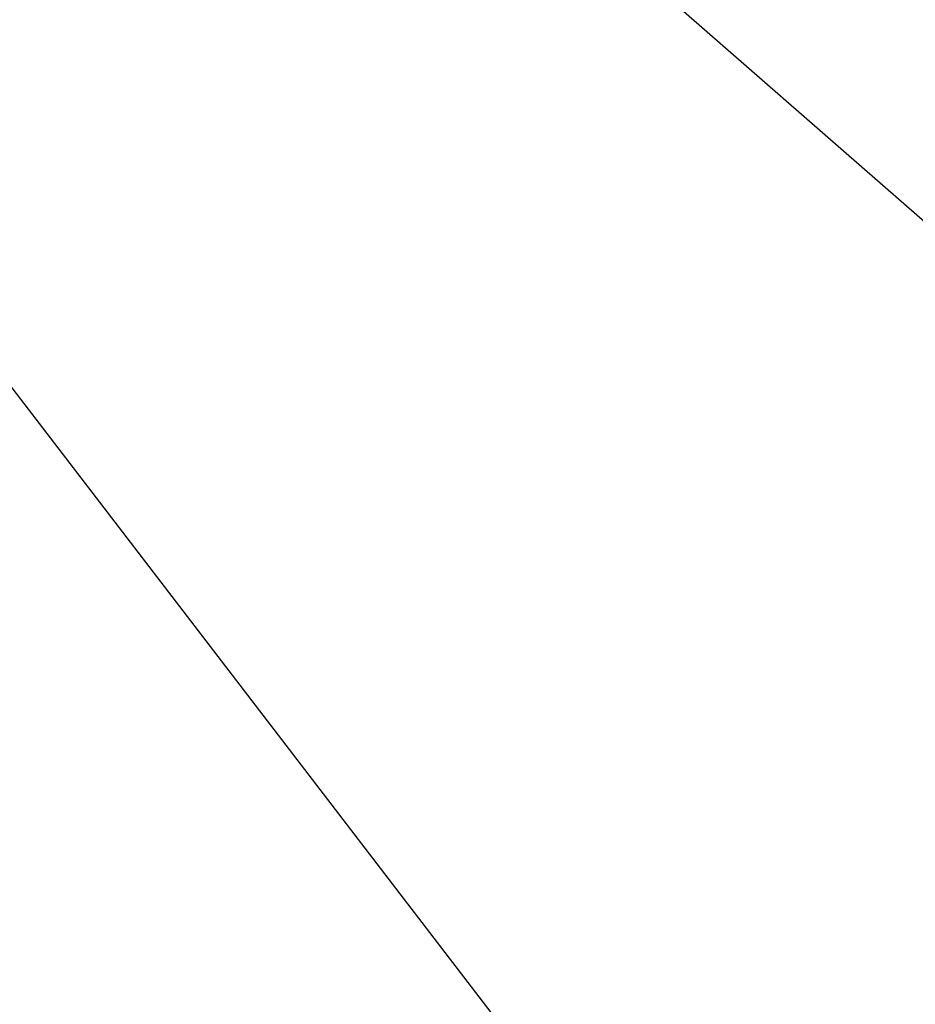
# Model space of a CAD drawing. Extents: x 0 to 457, y -4 to 453.
# Tile 121 of 256: x 129.6162 to 129.684, y 126.9883 to 127.0628. Entities that reach past the tile are written whole.
import ezdxf

# ---------------------------------------------------------------- set-up
doc = ezdxf.new("R2010")
doc.units = 0
doc.layers.get('0').update_dxf_attribs({"color": 13, "linetype": 'CONTINUOUS'})

# ---------------------------------------------------------------- blocks, each defined once
blk = doc.blocks.new('GROUP_16')
blk.add_line((47.00575, 60.93905, 7.58108), (41.32411, 62.05683, 7.58108))
mesh = blk.add_polyface()
corners = [(41.52687, 65.25298, 8.818), (47.19125, 61.48931, 6.76144), (41.36087, 62.63635, 6.76144), (48.02883, 63.97382, 8.818)]
mesh.append_faces([[corners[k] for k in face] for face in [(0, 1, 2), (1, 0, 3)]], dxfattribs={"vtx0": -1})
mesh = blk.add_polyface()
corners = [(47.19125, 61.48931, 6.76144), (50.99628, 56.57239, 5), (46.30884, 58.87179, 5), (52.5261, 58.87234, 6.76144)]
mesh.append_faces([[corners[k] for k in face] for face in [(0, 1, 2), (1, 0, 3)]], dxfattribs={"vtx0": -1})
blk = doc.blocks.new('GROUP_17')
mesh = blk.add_polyface()
corners = [(21.35383, 41.93296, 10), (25.06012, 35.0888, 10), (20.97068, 35.89333, 10), (26.99338, 40.82347, 10)]
mesh.append_faces([[corners[k] for k in face] for face in [(0, 1, 2), (1, 0, 3)]], dxfattribs={"vtx0": -1})
mesh = blk.add_polyface()
corners = [(26.34896, 38.91191, 15), (21.35383, 41.93296, 15), (21.22611, 39.91975, 15), (26.99338, 40.82347, 15)]
mesh.append_faces([[corners[k] for k in face] for face in [(0, 1, 2), (1, 0, 3)]], dxfattribs={"vtx0": -1})
mesh = blk.add_polyface()
corners = [(21.35383, 41.93296, 15), (26.99338, 40.82347, 10), (21.35383, 41.93296, 10), (26.99338, 40.82347, 15)]
mesh.append_faces([[corners[k] for k in face] for face in [(0, 1, 2), (1, 0, 3)]], dxfattribs={"vtx0": -1})
blk = doc.blocks.new('GROUP_7')
for name, p in [('GROUP_16', (0, 0, 40)), ('GROUP_17', (19.95988, 19.95988, 25))]:
    blk.add_blockref(name, p)
blk = doc.blocks.new('GROUP_22')
blk.add_line((30, 37.32051, 1.5), (25.17638, 39.31852, 1.5))
blk = doc.blocks.new('GROUP_23')
at = {"xscale": 1.1, "yscale": 1.1, "zscale": 2.5}
blk.add_blockref('GROUP_22', (225.86068, 225.89839, 112.02115), dxfattribs=at)
blk = doc.blocks.new('COMPONENT_9')
at = {"xscale": 0.4000000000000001, "yscale": 0.4000000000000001, "zscale": 0.4000000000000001}
for name, p in [('GROUP_23', (1.364409, 1.012274, 8.22885)), ('GROUP_7', (84.478492, 84.054273, 46.93731))]:
    blk.add_blockref(name, p, dxfattribs=at)
blk = doc.blocks.new('GROUP_2')
at = {"rotation": 150}
blk.add_blockref('COMPONENT_9', (236.548999, 151.905576, 200), dxfattribs=at)

msp = doc.modelspace()

# ---------------------------------------------------------------- block references
msp.add_blockref('GROUP_2', (36.686424, 17.498938, -0.189035))

doc.saveas('drawing.dxf')
